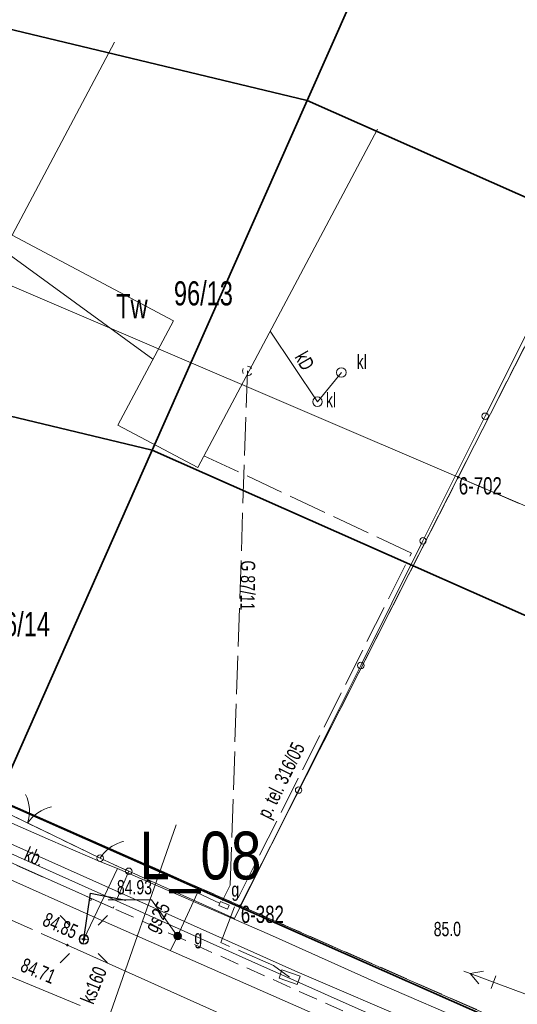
# Model space of a CAD drawing. Header units: metres. Extents: x -1013 to 1491576, y -5789570 to 1032.
# Tile 39 of 62: x 4 to 30, y 32 to 83. Entities that reach past the tile are written whole.
import ezdxf
from ezdxf.xclip import XClip

# ---------------------------------------------------------------- set-up
doc = ezdxf.new("R2010")
doc.units = ezdxf.units.M
doc.header["$MEASUREMENT"] = 0
doc.header["$XCLIPFRAME"] = 0
for name, pattern in [('2_KTCR02', [1.5, 1, -0.5]), ('2_KTJZ01', [2, 1.5, -0.5]), ('2_KTPL01', [2, 1.5, -0.5]), ('4_SUPG_P_01', [2.5, 2, -0.5]), ('4_SUPT_P_01', [2.5, 2, -0.5]), ('GUK', [2, 1.5, -0.5]), ('GUZ', [1, 0.5, -0.5])]:
    doc.linetypes.add(name, pattern=pattern)
doc.layers.add('700-L Mapa 1_1000 dwg', color=7, linetype='Continuous')
for name, color, linetype, lineweight in [('703-L Płaszczyzny podejścia 2D3', 152, 'Continuous', 30), ('704-L Płaszczyzny podejścia 3D2', 4, 'Continuous', 20), ('704-L Płaszczyzny podejścia 3D38', 171, 'Continuous', 35), ('708-L Opisy_ numeracja obiektów85', 1, 'Continuous', 25), ('722-L Obiekty_Latarnie_ słupy_ anteny1', 7, 'Continuous', 13), ('ex_02_DXF_MZ_5_Dzialki7', 9, 'Continuous', 18), ('ex_02_DXF_MZ_5_EGBB_L_07', 9, 'Continuous', 18), ('ex_02_DXF_MZ_5_Kontury3', 9, 'Continuous', 18), ('ex_02_DXF_MZ_5_KTCR_L_17', 9, 'Continuous', 18), ('ex_02_DXF_MZ_5_KTJZ_L_07', 9, 'Continuous', 18), ('ex_02_DXF_MZ_5_KTKR_L_07', 9, 'Continuous', 18), ('ex_02_DXF_MZ_5_KTOK_L_17', 9, 'Continuous', 18), ('ex_02_DXF_MZ_5_KTOK_L_37', 9, 'Continuous', 18), ('ex_02_DXF_MZ_5_KTOK_L_47', 9, 'Continuous', 18), ('ex_02_DXF_MZ_5_KTPL_E_T_07', 9, 'Continuous', 18), ('ex_02_DXF_MZ_5_KTPL_L_07', 9, 'Continuous', 18), ('ex_02_DXF_MZ_5_Numery_dzialek7', 9, 'Continuous', 18), ('ex_02_DXF_MZ_5_Numery_konturow3', 9, 'Continuous', 18), ('ex_02_DXF_MZ_5_Numery_punktow7', 9, 'Continuous', 18), ('ex_02_DXF_MZ_5_Punkty7', 9, 'Continuous', 18), ('ex_02_DXF_MZ_5_RTPW_T_07', 9, 'Continuous', 18), ('ex_02_DXF_MZ_5_RTPW_T_17', 9, 'Continuous', 18), ('ex_02_DXF_MZ_5_SUPE_D_L_31', 9, 'Continuous', 18), ('ex_02_DXF_MZ_5_SUPE_D_T_27', 9, 'Continuous', 18), ('ex_02_DXF_MZ_5_SUPG_E_T_27', 9, 'Continuous', 18), ('ex_02_DXF_MZ_5_SUPG_L_252', 9, 'Continuous', 18), ('ex_02_DXF_MZ_5_SUPG_L_352', 9, 'Continuous', 18), ('ex_02_DXF_MZ_5_SUPK_D_L_134', 9, 'Continuous', 18), ('ex_02_DXF_MZ_5_SUPK_D_L_434', 9, 'Continuous', 18), ('ex_02_DXF_MZ_5_SUPK_E_T_134', 9, 'Continuous', 18), ('ex_02_DXF_MZ_5_SUPK_E_T_434', 9, 'Continuous', 18), ('ex_02_DXF_MZ_5_SUPK_L_434', 9, 'Continuous', 18), ('ex_02_DXF_MZ_5_SUPP_E_T_352', 9, 'Continuous', 18), ('ex_02_DXF_MZ_5_SUPP_E_T_630', 9, 'Continuous', 18), ('ex_02_DXF_MZ_5_SUPP_L_352', 9, 'Continuous', 18), ('ex_02_DXF_MZ_5_SUPP_L_630', 9, 'Continuous', 18), ('ex_02_DXF_MZ_5_SUPS_T_352', 9, 'Continuous', 18), ('ex_02_DXF_MZ_5_SUPT_D_L_030', 9, 'Continuous', 18), ('ex_02_DXF_MZ_5_SUPW_D_L_15', 9, 'Continuous', 18), ('ex_02_DXF_MZ_5_SUSM_D_T_07', 9, 'Continuous', 18), ('ex_02_DXF_MZ_5_SUSM_D_T_37', 9, 'Continuous', 18), ('ex_02_DXF_MZ_5_SUTG_T_052', 9, 'Continuous', 18), ('ex_02_DXF_MZ_5_SUUG_E_T_17', 9, 'Continuous', 18), ('ex_02_DXF_MZ_5_SUUG_E_T_47', 9, 'Continuous', 18), ('ex_02_DXF_MZ_5_SUUG_L_27', 9, 'Continuous', 18), ('ex_02_DXF_MZ_5_SUUG_T_57', 9, 'Continuous', 18), ('ex_02_DXF_MZ_5_SUUK_D_T_234', 9, 'Continuous', 18), ('ex_02_DXF_MZ_5_SUUK_E_T_17', 9, 'Continuous', 18), ('ex_02_DXF_MZ_5_SUUT_D_T_130', 9, 'Continuous', 18), ('ex_02_DXF_MZ_5_Uzytki3', 9, 'Continuous', 18)]:
    doc.layers.add(name, color=color, linetype=linetype, lineweight=lineweight)
doc.styles.add('STYL_AUTOMATYCZNY_1', font='arial.ttf', dxfattribs={"width": 0.7})
doc.styles.add('STYL_AUTOMATYCZNY_3', font='ARIALN.TTF')
doc.dimstyles.new('STYL_AUTOMATYCZNY__1', dxfattribs={"dimtxt": 0.18, "dimasz": 0.912, "dimexe": 0.18, "dimexo": 0.0625, "dimgap": 0, "dimtad": 0, "dimtih": 1, "dimtoh": 1, "dimdec": 4, "dimzin": 0, "dimdsep": 46, "dimcen": 0.09, "dimadec": 0, "dimazin": 0, "dimtfac": 1, "dimtdec": 4, "dimtmove": 0, "dimatfit": 3, "dimldrblk": 'ARROWHEAD_7', "dimfxl": 1, "dimtolj": 1, "dimtzin": 0, "dimarcsym": 0})

# ---------------------------------------------------------------- blocks, each defined once
blk = doc.blocks.new('Rysunek_1_5', base_point=(-7447251.91, -5789835.327))
at = {"layer": 'ex_02_DXF_MZ_5_Dzialki7', "color": 9, "linetype": 'Continuous', "lineweight": 18}
for p, q in [((27.41, 59.516), (40.826, 85.913)), ((-5.612, 73.675), (27.41, 59.516)), ((16.017, 37.104), (27.41, 59.516)), ((27.41, 59.516), (47.132, 51.034)), ((-16.707, 51.495), (16.017, 37.104)), ((118.532, -7.999), (16.017, 37.104))]:
    blk.add_line(p, q, dxfattribs=at)
at = {"layer": 'ex_02_DXF_MZ_5_EGBB_L_07', "color": 9, "linetype": 'Continuous', "lineweight": 18}
for p, q in [((9.439, 82.272), (4.09, 72.183)), ((13.796, 60.031), (23.192, 77.728)), ((4.09, 72.183), (12.522, 67.702)), ((12.522, 67.702), (9.62, 62.241)), ((9.62, 62.241), (13.796, 60.031))]:
    blk.add_line(p, q, dxfattribs=at)
at = {"layer": 'ex_02_DXF_MZ_5_Kontury3', "color": 9, "linetype": 'GUK', "lineweight": 18}
for p, q in [((40.826, 85.913), (27.41, 59.513)), ((27.41, 59.513), (16.02, 37.103)), ((47.13, 51.033), (27.41, 59.513)), ((-16.707, 51.495), (11.443, 39.112)), ((11.443, 39.112), (16.02, 37.103)), ((16.02, 37.103), (62.51, 16.653))]:
    blk.add_line(p, q, dxfattribs=at)
at = {"layer": 'ex_02_DXF_MZ_5_KTCR_L_17', "color": 9, "linetype": 'Continuous', "lineweight": 18}
blk.add_line((9.37, 36.973), (0.3, 41.013), dxfattribs=at)
at = {"layer": 'ex_02_DXF_MZ_5_KTCR_L_17', "color": 9, "linetype": '2_KTCR02', "lineweight": 18}
blk.add_line((111.77, -8.787), (9.37, 36.973), dxfattribs=at)
at = {"layer": 'ex_02_DXF_MZ_5_KTJZ_L_07', "color": 9, "linetype": '2_KTJZ01', "lineweight": 18}
blk.add_line((6.98, 35.043), (0.62, 37.873), dxfattribs=at)
at = {"layer": 'ex_02_DXF_MZ_5_KTKR_L_07', "color": 9, "linetype": 'Continuous', "lineweight": 18}
blk.add_line((19.78, 29.313), (6.98, 35.043), dxfattribs=at)
at = {"layer": 'ex_02_DXF_MZ_5_KTOK_L_17', "color": 9, "linetype": 'Continuous', "lineweight": 18}
for p, q in [((4.228, 41.754), (5.578, 41.1)), ((5.578, 41.1), (8.69, 39.593))]:
    blk.add_line(p, q, dxfattribs=at)
blk.add_circle((8.69, 39.593), 0.17, dxfattribs=at)
for centre, start, end in [((3, 42.042), 342.1011, 26.1754), ((6.565, 40.315), 102.1378, 146.2121)]:
    blk.add_arc(centre, 2, start, end, dxfattribs=at)
at = {"layer": 'ex_02_DXF_MZ_5_KTOK_L_37', "color": 9, "linetype": 'Continuous', "lineweight": 18}
for p, q in [((9.24, 40.166), (9.328, 40.213)), ((9.328, 40.213), (9.42, 40.27)), ((9.42, 40.27), (9.504, 40.308)), ((9.504, 40.308), (9.592, 40.356)), ((9.592, 40.356), (9.685, 40.39)), ((9.685, 40.39), (9.777, 40.425)), ((9.777, 40.425), (9.879, 40.455)), ((9.879, 40.455), (9.915, 40.461)), ((8.69, 39.593), (8.75, 39.675)), ((8.75, 39.675), (8.81, 39.758)), ((8.81, 39.758), (8.866, 39.831)), ((8.866, 39.831), (8.944, 39.905)), ((8.944, 39.905), (9.009, 39.975)), ((9.009, 39.975), (9.083, 40.04)), ((9.083, 40.04), (9.166, 40.101)), ((9.166, 40.101), (9.24, 40.166)), ((8.69, 39.593), (9.372, 39.279)), ((9.344, 39.292), (9.509, 39.216)), ((9.509, 39.216), (10.19, 38.903))]:
    blk.add_line(p, q, dxfattribs=at)
for centre in [(8.69, 39.593), (10.19, 38.903)]:
    blk.add_circle(centre, 0.17, dxfattribs=at)
at = {"layer": 'ex_02_DXF_MZ_5_KTOK_L_47', "color": 9, "linetype": 'Continuous', "lineweight": 18}
for p, q in [((28.819, 62.705), (32.069, 69.222)), ((25.568, 56.188), (28.819, 62.705)), ((22.318, 49.671), (25.568, 56.188)), ((19.068, 43.154), (22.318, 49.671)), ((15.72, 36.443), (19.068, 43.154)), ((10.19, 38.903), (15.72, 36.443))]:
    blk.add_line(p, q, dxfattribs=at)
for centre in [(28.819, 62.705), (25.568, 56.188), (22.318, 49.671), (19.068, 43.154)]:
    blk.add_circle(centre, 0.17, dxfattribs=at)
at = {"layer": 'ex_02_DXF_MZ_5_KTPL_L_07', "color": 9, "linetype": '2_KTPL01', "lineweight": 18}
for p, q in [((1.34, 43.153), (8.69, 39.593)), ((9.37, 36.973), (0.3, 41.013)), ((8.69, 39.593), (10.19, 38.903)), ((10.19, 38.903), (9.37, 36.973))]:
    blk.add_line(p, q, dxfattribs=at)
at = {"layer": 'ex_02_DXF_MZ_5_Punkty7', "color": 9, "linetype": 'Continuous', "lineweight": 18}
for centre in [(27.41, 59.516), (16.017, 37.104)]:
    blk.add_circle(centre, 0.045, dxfattribs=at)
at = {"layer": 'ex_02_DXF_MZ_5_RTPW_T_17', "color": 9, "linetype": 'Continuous', "lineweight": 18}
for centre in [(8.19, 37.433), (6.98, 35.043)]:
    blk.add_circle(centre, 0.045, dxfattribs=at)
at = {"layer": 'ex_02_DXF_MZ_5_SUPE_D_L_31', "color": 9, "linetype": 'Continuous', "lineweight": 18}
for p, q in [((-0.208, 43.3), (6.102, 40.535)), ((6.102, 40.535), (8.68, 39.413)), ((8.68, 39.413), (9.593, 39.059)), ((9.593, 39.059), (7.839, 35.346)), ((9.593, 39.059), (17.538, 35.605)), ((17.538, 35.605), (23.166, 33.074)), ((23.166, 33.074), (28.924, 30.594))]:
    blk.add_line(p, q, dxfattribs=at)
at = {"layer": 'ex_02_DXF_MZ_5_SUPE_D_T_27', "color": 9, "linetype": 'Continuous', "lineweight": 18}
for p, q in [((28.034, 33.554), (27.711, 33.673)), ((28.723, 33.672), (28.034, 33.554)), ((35.824, 30.673), (28.034, 33.554)), ((28.481, 33.016), (28.034, 33.554)), ((29.137, 32.773), (29.38, 33.429))]:
    blk.add_line(p, q, dxfattribs=at)
at = {"layer": 'ex_02_DXF_MZ_5_SUPG_L_252', "color": 9, "linetype": 'Continuous', "lineweight": 18}
for p, q in [((8.44, 36.493), (-6.07, 42.923)), ((13.79, 37.773), (12.74, 35.513)), ((20.98, 30.953), (8.44, 36.493)), ((12.74, 35.513), (12.364, 34.759))]:
    blk.add_line(p, q, dxfattribs=at)
at = {"layer": 'ex_02_DXF_MZ_5_SUPG_L_352', "color": 9, "linetype": 'Continuous', "lineweight": 18}
blk.add_line((13.79, 37.773), (14.93, 37.235), dxfattribs=at)
at = {"layer": 'ex_02_DXF_MZ_5_SUPK_D_L_134', "color": 9, "linetype": 'Continuous', "lineweight": 18}
for p, q in [((20.052, 63.465), (17.576, 67.158)), ((21.301, 64.994), (20.052, 63.465))]:
    blk.add_line(p, q, dxfattribs=at)
at = {"layer": 'ex_02_DXF_MZ_5_SUPK_D_L_434', "color": 9, "linetype": 'Continuous', "lineweight": 18}
blk.add_line((-20.52, 43.573), (7.643, 31.885), dxfattribs=at)
at = {"layer": 'ex_02_DXF_MZ_5_SUPK_L_434', "color": 9, "linetype": 'Continuous', "lineweight": 18}
blk.add_line((7.52, 26.613), (12.66, 41.343), dxfattribs=at)
at = {"layer": 'ex_02_DXF_MZ_5_SUPP_L_352', "color": 9, "linetype": '4_SUPG_P_01', "lineweight": 18}
for p, q in [((15.49, 38.173), (16.39, 65.073)), ((15.09, 37.373), (15.49, 38.173))]:
    blk.add_line(p, q, dxfattribs=at)
at = {"layer": 'ex_02_DXF_MZ_5_SUPP_L_630', "color": 9, "linetype": '4_SUPT_P_01', "lineweight": 18}
for p, q in [((24.968, 55.549), (14.121, 60.643)), ((15.904, 37.513), (24.968, 55.549)), ((15.001, 35.177), (15.904, 37.513)), ((17.749, 33.976), (15.001, 35.177)), ((18.594, 33.372), (17.749, 33.976))]:
    blk.add_line(p, q, dxfattribs=at)
at = {"layer": 'ex_02_DXF_MZ_5_SUPS_T_352', "color": 9, "linetype": 'Continuous', "lineweight": 18}
for start, end in [(149.4064, 210.4809), (269.3333, 330.3412), (30.0857, 90.1805)]:
    blk.add_arc((16.39, 65.073), 0.25, start, end, dxfattribs=at)
at = {"layer": 'ex_02_DXF_MZ_5_SUPT_D_L_030', "color": 9, "linetype": 'Continuous', "lineweight": 18}
for p, q in [((18.861, 33.704), (-2.678, 43.333)), ((-2.594, 42.794), (16.628, 34.178)), ((16.628, 34.178), (24.352, 30.752)), ((41.371, 24.051), (18.861, 33.704))]:
    blk.add_line(p, q, dxfattribs=at)
at = {"layer": 'ex_02_DXF_MZ_5_SUPW_D_L_15', "color": 9, "linetype": 'Continuous', "lineweight": 18}
blk.add_line((1.745, 72.757), (11.446, 65.684), dxfattribs=at)
at = {"layer": 'ex_02_DXF_MZ_5_SUSM_D_T_07', "color": 9, "linetype": 'Continuous', "lineweight": 18}
for p, q in [((7.096, 36.089), (6.601, 36.584)), ((8.581, 36.089), (9.076, 36.584)), ((7.096, 34.604), (6.601, 34.109)), ((8.581, 34.604), (9.076, 34.109))]:
    blk.add_line(p, q, dxfattribs=at)
at = {"layer": 'ex_02_DXF_MZ_5_SUSM_D_T_37', "color": 9, "linetype": 'Continuous', "lineweight": 18}
blk.add_circle((7.839, 35.346), 0.25, dxfattribs=at)
at = {"layer": 'ex_02_DXF_MZ_5_SUTG_T_052', "color": 9, "linetype": 'Continuous', "lineweight": 18}
for p in [(9.118, 37.407), (12.74, 35.513)]:
    blk.add_line(p, (11.371, 37.407), dxfattribs=at)
at = {"layer": 'ex_02_DXF_MZ_5_SUUG_L_27', "color": 9, "linetype": 'Continuous', "lineweight": 18}
for p, q in [((14.978, 37.325), (14.89, 37.123)), ((14.89, 37.123), (15.35, 36.923)), ((15.438, 37.125), (14.978, 37.325)), ((15.35, 36.923), (15.438, 37.125))]:
    blk.add_line(p, q, dxfattribs=at)
at = {"layer": 'ex_02_DXF_MZ_5_SUUG_T_57', "color": 9, "linetype": 'Continuous', "lineweight": 18}
for radius in [0.2, 0.175, 0.15, 0.125, 0.1, 0.075, 0.05, 0.025, 0.00715]:
    blk.add_circle((12.74, 35.513), radius, dxfattribs=at)
at = {"layer": 'ex_02_DXF_MZ_5_SUUK_D_T_234', "color": 9, "linetype": 'Continuous', "lineweight": 18}
for centre in [(21.301, 64.994), (20.052, 63.465)]:
    blk.add_circle(centre, 0.25, dxfattribs=at)
at = {"layer": 'ex_02_DXF_MZ_5_SUUT_D_T_130', "color": 9, "linetype": 'Continuous', "lineweight": 18}
for p, q in [((18.198, 33.757), (18.045, 33.316)), ((19.143, 33.427), (18.198, 33.757)), ((18.045, 33.316), (18.989, 32.987)), ((18.989, 32.987), (19.143, 33.427))]:
    blk.add_line(p, q, dxfattribs=at)
at = {"layer": 'ex_02_DXF_MZ_5_Uzytki3', "color": 9, "linetype": 'GUZ', "lineweight": 18}
for p, q in [((27.41, 59.516), (40.826, 85.913)), ((16.017, 37.104), (27.41, 59.516)), ((47.132, 51.034), (27.41, 59.516)), ((-16.707, 51.495), (11.443, 39.112)), ((11.443, 39.112), (16.017, 37.104)), ((16.017, 37.104), (62.515, 16.649))]:
    blk.add_line(p, q, dxfattribs=at)
at = {"layer": 'ex_02_DXF_MZ_5_KTPL_E_T_07', "color": 9, "linetype": 'Continuous', "lineweight": 18, "insert": (4.808, 39.859), "char_height": 0.75, "attachment_point": 4, "rotation": 336.3487, "style": 'STYL_AUTOMATYCZNY_1'}
blk.add_mtext('\\A1;{\\pql;\\fArial|b0|i0|c238|p0;\\W0.700000;kb.}', dxfattribs=at)
at = {"layer": 'ex_02_DXF_MZ_5_Numery_dzialek7', "color": 9, "linetype": 'Continuous', "lineweight": 18, "char_height": 1.26, "attachment_point": 1, "style": 'STYL_AUTOMATYCZNY_1'}
for s, insert in [('\\A1;{\\pql;\\fArial|b0|i0|c238|p0;\\W0.700000;96/13}', (12.549, 69.764)), ('\\A1;{\\pql;\\fArial|b0|i0|c238|p0;\\W0.700000;96/14}', (2.985, 52.46))]:
    blk.add_mtext(s, dxfattribs=dict(at, insert=insert))
at = {"layer": 'ex_02_DXF_MZ_5_Numery_konturow3', "color": 9, "linetype": 'Continuous', "lineweight": 18, "insert": (9.531, 69.091), "char_height": 1.26, "attachment_point": 1, "style": 'STYL_AUTOMATYCZNY_1'}
blk.add_mtext('\\A1;{\\pql;\\fArial|b0|i0|c238|p0;\\W0.700000;Tw}', dxfattribs=at)
at = {"layer": 'ex_02_DXF_MZ_5_Numery_punktow7', "color": 9, "linetype": 'Continuous', "lineweight": 18, "char_height": 0.9, "attachment_point": 1, "style": 'STYL_AUTOMATYCZNY_1'}
for s, insert in [('\\A1;{\\pql;\\fArial|b0|i0|c238|p0;\\W0.700000;6-702}', (27.439, 59.516)), ('\\A1;{\\pql;\\fArial|b0|i0|c238|p0;\\W0.700000;6-382}', (16.046, 37.104))]:
    blk.add_mtext(s, dxfattribs=dict(at, insert=insert))
at = {"layer": 'ex_02_DXF_MZ_5_RTPW_T_07', "color": 9, "linetype": 'Continuous', "lineweight": 18, "insert": (26.124, 36.255), "char_height": 0.75, "attachment_point": 1, "rotation": 0.4031, "style": 'STYL_AUTOMATYCZNY_1'}
blk.add_mtext('\\A1;{\\pql;\\fArial|b0|i0|c238|p0;\\W0.700000;85.0}', dxfattribs=at)
at = {"layer": 'ex_02_DXF_MZ_5_RTPW_T_17', "color": 9, "linetype": 'Continuous', "lineweight": 18, "char_height": 0.75, "attachment_point": 1, "style": 'STYL_AUTOMATYCZNY_1'}
for s, insert, rotation in [('\\A1;{\\pql;\\fArial|b0|i0|c238|p0;\\W0.700000;84.85}', (5.928, 36.785), 335.9519), ('\\A1;{\\pql;\\fArial|b0|i0|c238|p0;\\W0.700000;84.71}', (4.757, 34.402), 337.2026)]:
    blk.add_mtext(s, dxfattribs=dict(at, insert=insert, rotation=rotation))
at = {"layer": 'ex_02_DXF_MZ_5_SUPG_E_T_27', "color": 9, "linetype": 'Continuous', "lineweight": 18, "insert": (11.836, 35.521), "char_height": 0.75, "attachment_point": 7, "rotation": 62.1896, "style": 'STYL_AUTOMATYCZNY_1'}
blk.add_mtext('\\A1;{\\pql;\\fArial|b0|i0|c238|p0;\\W0.700000;gs25}', dxfattribs=at)
at = {"layer": 'ex_02_DXF_MZ_5_SUPK_E_T_134', "color": 9, "linetype": 'Continuous', "lineweight": 18, "insert": (18.837, 65.805), "char_height": 0.75, "attachment_point": 7, "rotation": 299.8826, "style": 'STYL_AUTOMATYCZNY_1'}
blk.add_mtext('\\A1;{\\pql;\\fArial|b0|i0|c238|p0;\\W0.700000;kD}', dxfattribs=at)
at = {"layer": 'ex_02_DXF_MZ_5_SUPK_E_T_434', "color": 9, "linetype": 'Continuous', "lineweight": 18, "insert": (8.346, 31.898), "char_height": 0.75, "attachment_point": 7, "rotation": 68.1443, "style": 'STYL_AUTOMATYCZNY_1'}
blk.add_mtext('\\A1;{\\pql;\\fArial|b0|i0|c238|p0;\\W0.700000;ks160}', dxfattribs=at)
at = {"layer": 'ex_02_DXF_MZ_5_SUPP_E_T_352', "color": 9, "linetype": 'Continuous', "lineweight": 18, "insert": (16.421, 55.163), "char_height": 0.75, "attachment_point": 4, "rotation": 269.2098, "style": 'STYL_AUTOMATYCZNY_1'}
blk.add_mtext('\\A1;{\\pql;\\fArial|b0|i0|c238|p0;\\W0.700000;G 87/11}', dxfattribs=at)
at = {"layer": 'ex_02_DXF_MZ_5_SUPP_E_T_630', "color": 9, "linetype": 'Continuous', "lineweight": 18, "insert": (17.752, 41.498), "char_height": 0.75, "attachment_point": 7, "rotation": 63.8331, "style": 'STYL_AUTOMATYCZNY_1'}
blk.add_mtext('\\A1;{\\pql;\\fArial|b0|i0|c238|p0;\\W0.700000;p. tel. 316/05}', dxfattribs=at)
at = {"layer": 'ex_02_DXF_MZ_5_SUTG_T_052', "color": 9, "linetype": 'Continuous', "lineweight": 18, "insert": (9.569, 37.687), "char_height": 0.75, "attachment_point": 7, "style": 'STYL_AUTOMATYCZNY_1'}
blk.add_mtext('\\A1;{\\pql;\\fArial|b0|i0|c238|p0;\\W0.700000;84.93}', dxfattribs=at)
at = {"layer": 'ex_02_DXF_MZ_5_SUUG_E_T_17', "color": 9, "linetype": 'Continuous', "lineweight": 18, "insert": (15.552, 37.352), "char_height": 0.75, "attachment_point": 7, "style": 'STYL_AUTOMATYCZNY_1'}
blk.add_mtext('\\A1;{\\pql;\\fArial|b0|i0|c238|p0;\\W0.700000;g}', dxfattribs=at)
at = {"layer": 'ex_02_DXF_MZ_5_SUUG_E_T_47', "color": 9, "linetype": 'Continuous', "lineweight": 18, "insert": (13.615, 34.863), "char_height": 0.75, "attachment_point": 7, "style": 'STYL_AUTOMATYCZNY_1'}
blk.add_mtext('\\A1;{\\pql;\\fArial|b0|i0|c238|p0;\\W0.700000;g}', dxfattribs=at)
at = {"layer": 'ex_02_DXF_MZ_5_SUUK_E_T_17', "color": 9, "linetype": 'Continuous', "lineweight": 18, "char_height": 0.75, "attachment_point": 4, "style": 'STYL_AUTOMATYCZNY_1'}
for insert in [(22.101, 65.555), (20.494, 63.554)]:
    blk.add_mtext('\\A1;{\\pql;\\fArial|b0|i0|c238|p0;\\W0.700000;kl}', dxfattribs=dict(at, insert=insert))
blk = doc.blocks.new('ARROWHEAD_7')
at = {"color": 0, "linetype": 'Continuous', "lineweight": 0}
for p, q in [((0, 0), (-1, 0)), ((-0.25, 0), (0.25, 0)), ((0, -0.25), (0, 0.25))]:
    blk.add_line(p, q, dxfattribs=at)
blk.add_circle((0, 0), 0.25, dxfattribs=at)

msp = doc.modelspace()

# ---------------------------------------------------------------- linework, layer by layer
at = {"layer": '703-L Płaszczyzny podejścia 2D3', "color": 152, "linetype": 'Continuous', "lineweight": 30}
msp.add_circle((8.227, 10.355), 1021.659, dxfattribs=at)
at = {"layer": '704-L Płaszczyzny podejścia 3D2', "color": 4, "linetype": 'Continuous', "lineweight": 20, "flags": 128}
msp.add_lwpolyline([(3.307, 42.648), (33.752, 29.158)], dxfattribs=at)
at = {"layer": '704-L Płaszczyzny podejścia 3D38', "color": 171, "linetype": 'Continuous', "lineweight": 35, "flags": 128}
for points in [[(19.512, 79.219), (-158.424, 121.971), (-209.633, 154.507)], [(11.41, 60.934), (-107.214, 89.435), (-158.424, 121.971)], [(-158.424, 121.971), (19.512, 79.219)], [(27.615, 97.504), (19.512, 79.219)], [(19.512, 79.219), (27.615, 97.504)], [(-107.214, 89.435), (11.41, 60.934)], [(19.512, 79.219), (11.41, 60.934)], [(11.41, 60.934), (19.512, 79.219)], [(19.512, 79.219), (49.957, 65.728)], [(49.957, 65.728), (19.512, 79.219)], [(11.41, 60.934), (3.307, 42.648)], [(3.307, 42.648), (11.41, 60.934)], [(11.41, 60.934), (41.854, 47.443)], [(41.854, 47.443), (11.41, 60.934)], [(33.752, 29.158), (3.307, 42.648)]]:
    msp.add_lwpolyline(points, dxfattribs=at)
at = {"layer": '722-L Obiekty_Latarnie_ słupy_ anteny1', "color": 7, "linetype": 'Continuous', "lineweight": 13, "flags": 128}
msp.add_lwpolyline([(7.839, 35.276), (7.91, 35.346), (7.839, 35.417), (7.768, 35.346)], close=True, dxfattribs=at)

# ---------------------------------------------------------------- block references
at = {"layer": '700-L Mapa 1_1000 dwg', "color": 52, "linetype": 'Continuous', "lineweight": 25}
ref = msp.add_blockref('Rysunek_1_5', (-7447251.91, -5789835.327), dxfattribs=at)
XClip(ref).set_block_clipping_path([(-454.4097296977, -337.82710067), (350.5902703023, 167.17289933)])

# ---------------------------------------------------------------- texts
at = {"layer": '708-L Opisy_ numeracja obiektów85', "color": 1, "linetype": 'Continuous', "lineweight": 25, "insert": (10.747, 37.756), "char_height": 2.5, "attachment_point": 7, "style": 'STYL_AUTOMATYCZNY_3'}
msp.add_mtext('\\A1;{\\pql;\\fArial Narrow|b0|i0|c238|p0;\\W1.000000;L_08}', dxfattribs=at)

# ---------------------------------------------------------------- leaders
at = {"layer": '708-L Opisy_ numeracja obiektów85', "color": 1, "linetype": 'Continuous', "lineweight": 25, "annotation_type": 0, "has_hookline": 1, "hookline_direction": 0, "text_width": 6.041}
msp.add_leader([(7.839, 35.346), (8.19, 37.756), (10.027, 37.388)], dimstyle='STYL_AUTOMATYCZNY__1', dxfattribs=at)

doc.saveas('drawing.dxf')
